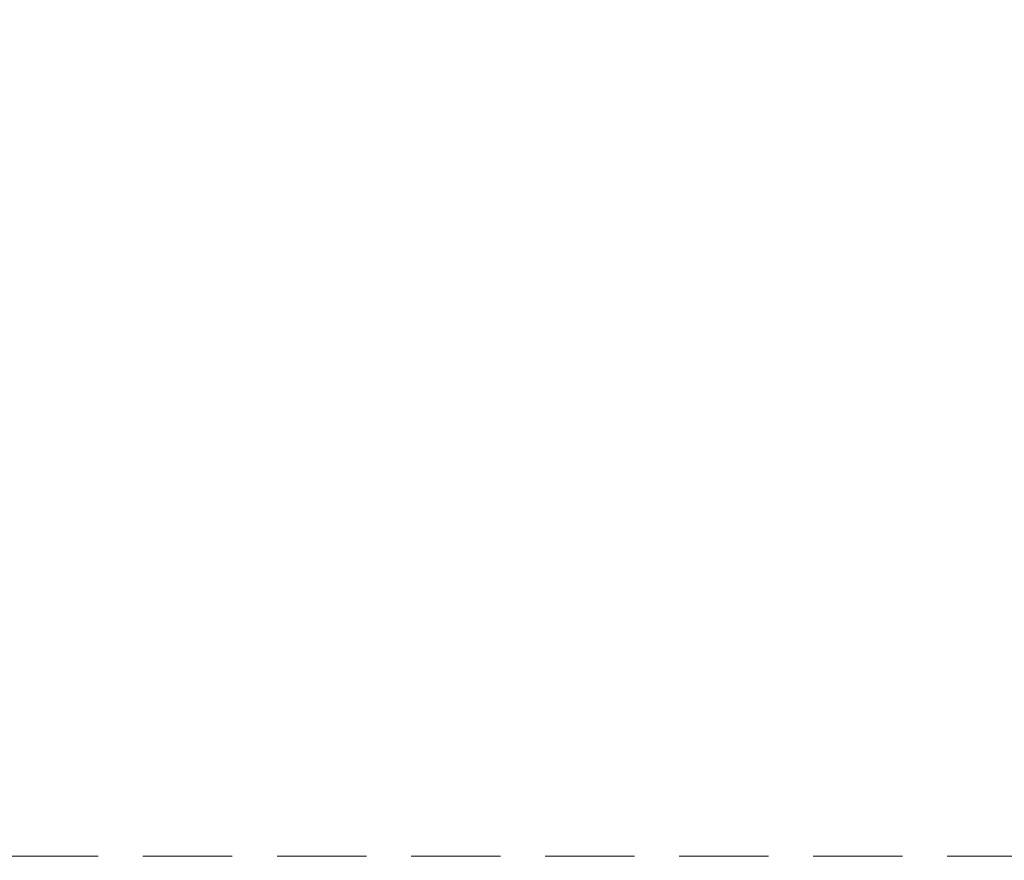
# Model space of a CAD drawing. Header units: millimetres. Extents: x 74467 to 235410, y -65 to 114857.
# Tile 112 of 256: x 90939 to 93143, y 103541 to 105423. Entities that reach past the tile are written whole.
import ezdxf

# ---------------------------------------------------------------- set-up
doc = ezdxf.new("R2010")
doc.units = ezdxf.units.MM
doc.header["$MEASUREMENT"] = 0
doc.linetypes.add('Katkend varjatud', pattern=[300, 200, -100])
doc.linetypes.add('Wipeout_Contour', pattern=[1000, 0, -1000])
doc.layers.add('00 Kunstikonkursi LÜ jaoks asendi 2D', color=7, linetype='Continuous')
doc.layers.add('1248 Vihmaveerennid.AR', color=7, linetype='Continuous')

# ---------------------------------------------------------------- blocks, each defined once
blk = doc.blocks.new('Beam_104_1', base_point=(85406.1, 103330.9))
at = {"layer": '1248 Vihmaveerennid.AR', "color": 7, "linetype": 'Katkend varjatud', "lineweight": 13}
blk.add_line((85214.9, 103550.9), (96832.6, 103550.9), dxfattribs=at)

msp = doc.modelspace()

# ---------------------------------------------------------------- wipeouts: each hides what was drawn before it
at = {"color": 254, "linetype": 'Wipeout_Contour', "lineweight": 0, "ltscale": 1106957.325690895}
msp.add_wipeout([(86371.6, 105811.4), (85252, 103464.9), (118693.5, 103518.1), (139774.1, 103480.6), (139783.7, 82997), (142852.8, 81554), (142830.8, 105959.2)], dxfattribs=at).dxf.layer = '00 Kunstikonkursi LÜ jaoks asendi 2D'

# ---------------------------------------------------------------- next in the draw order: block references
at = {"layer": '1248 Vihmaveerennid.AR', "color": 7, "lineweight": 13}
msp.add_blockref('Beam_104_1', (85406.1, 103330.9), dxfattribs=at)

doc.saveas('drawing.dxf')
